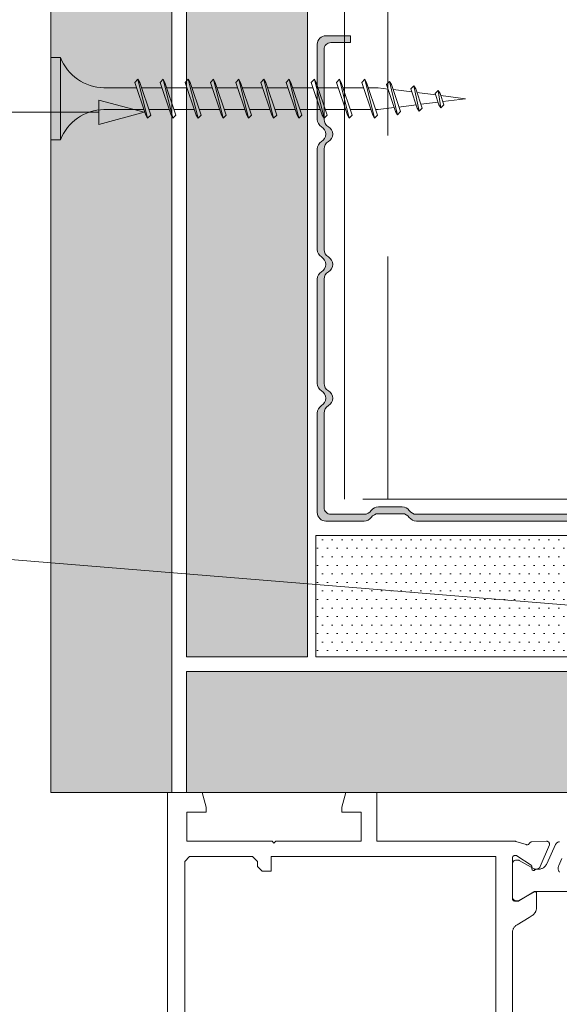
# Paper-space layout 'AD-02 DETAL MONTAŻU DRZWI' of a CAD drawing. Header units: millimetres. Extents: x 0 to 594, y 0 to 550.
# Tile 66 of 99: x 117 to 128, y 402 to 423. Entities that reach past the tile are written whole.
import ezdxf
from ezdxf.xclip import XClip

# ---------------------------------------------------------------- set-up
doc = ezdxf.new("R2010")
doc.units = ezdxf.units.MM
doc.header["$MEASUREMENT"] = 0
doc.header["$XCLIPFRAME"] = 0
doc.linetypes.add('GESTRICHELT', pattern=[37.5, 25, -12.5])
doc.layers.add('A_stolarka', color=7, linetype='Continuous')
doc.layers.add('A_stolarka_Nr_pióra__1', color=7, linetype='Continuous', lineweight=20)
doc.layers.add('A_stolarka_Nr_pióra__2', color=8, linetype='Continuous', lineweight=13)
for name, color, linetype, lineweight, true_color in [('A_stolarka_Nr_pióra__170', 7, 'Continuous', 5, 0x1c1c1c), ('A_stolarka_Nr_pióra__4', 7, 'Continuous', 18, 0x4b4b4b), ('A_stolarka_Nr_pióra__7', 7, 'Continuous', 18, 0x171717)]:
    doc.layers.add(name, color=color, linetype=linetype, lineweight=lineweight, true_color=true_color)
pattern_1 = [(0, (-46422.7975, -26825.25806), (0, 0.3519527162), [0, -0.2031999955]), (0, (-46422.6959, -26825.08208), (0, 0.3519527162), [0, -0.2031999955])]

# ---------------------------------------------------------------- blocks, each defined once
blk = doc.blocks.new('Rysunek_1_1', base_point=(-46422.798, -26825.258))
at = {"layer": 'A_stolarka', "linetype": 'Continuous', "lineweight": 0, "true_color": 0x4b4b4b}
h = blk.add_hatch(dxfattribs=at)
h.set_pattern_fill('plaster_0001', color=251, style=0, pattern_type=2)
h.set_pattern_definition(pattern_1)
h.paths.add_polyline_path([(117.805, 437.094), (117.805, 406.795), (120.305, 406.795), (120.305, 437.094)])
h = blk.add_hatch(dxfattribs=at)
h.set_pattern_fill('plaster_0001', color=251, style=0, pattern_type=2)
h.set_pattern_definition(pattern_1)
h.paths.add_polyline_path([(120.605, 409.595), (123.105, 409.595), (123.105, 437.094), (120.605, 437.094)])
at = {"layer": 'A_stolarka', "linetype": 'Continuous', "lineweight": 0, "true_color": 0x777777}
blk.add_hatch(color=8, dxfattribs=at).paths.add_polyline_path([(123.446, 414.623, -0.267949), (123.535, 414.776, 0.57735), (123.535, 415.082, -0.267949), (123.446, 415.235), (123.446, 417.384, -0.267949), (123.535, 417.536, 0.57735), (123.535, 417.842, -0.267949), (123.446, 417.995), (123.446, 420.07, -0.267949), (123.535, 420.223, 0.57735), (123.535, 420.529, -0.267949), (123.446, 420.681), (123.446, 422.122, -0.414214), (123.588, 422.263), (123.994, 422.263), (123.994, 422.404), (123.482, 422.404, 0.414214), (123.305, 422.228), (123.305, 420.681, 0.267949), (123.393, 420.529, -0.57735), (123.393, 420.223, 0.267949), (123.305, 420.07), (123.305, 417.995, 0.267949), (123.393, 417.842, -0.57735), (123.393, 417.536, 0.267949), (123.305, 417.384), (123.305, 415.235, 0.267949), (123.393, 415.082, -0.57735), (123.393, 414.776, 0.267949), (123.305, 414.623), (123.305, 412.571, 0.414214), (123.482, 412.395), (124.274, 412.395, 0.247529), (124.42, 412.471, -0.247529), (124.566, 412.548), (125.06, 412.548, -0.247529), (125.205, 412.471, 0.247529), (125.351, 412.395), (135.26, 412.395, 0.247529), (135.405, 412.471, -0.247529), (135.551, 412.548), (136.045, 412.548, -0.247529), (136.191, 412.471, 0.247529), (136.336, 412.395), (137.129, 412.395, 0.414214), (137.305, 412.571), (137.305, 414.623, 0.267949), (137.217, 414.776, -0.57735), (137.217, 415.082, 0.267949), (137.305, 415.235), (137.305, 417.384, 0.267949), (137.217, 417.536, -0.57735), (137.217, 417.842, 0.267949), (137.305, 417.995), (137.305, 420.07, 0.267949), (137.217, 420.223, -0.57735), (137.217, 420.529, 0.267949), (137.305, 420.681), (137.305, 422.228, 0.414214), (137.129, 422.404), (136.616, 422.404), (136.616, 422.263), (137.023, 422.263, -0.414214), (137.164, 422.122), (137.164, 420.681, -0.267949), (137.076, 420.529, 0.57735), (137.076, 420.223, -0.267949), (137.164, 420.07), (137.164, 417.995, -0.267949), (137.076, 417.842, 0.57735), (137.076, 417.536, -0.267949), (137.164, 417.384), (137.164, 415.235, -0.267949), (137.076, 415.082, 0.57735), (137.076, 414.776, -0.267949), (137.164, 414.623), (137.164, 412.677, -0.414214), (137.023, 412.536), (136.336, 412.536, -0.247529), (136.191, 412.613, 0.247529), (136.045, 412.689), (135.551, 412.689, 0.247529), (135.405, 412.613, -0.247529), (135.26, 412.536), (125.351, 412.536, -0.247529), (125.205, 412.613, 0.247529), (125.06, 412.689), (124.566, 412.689, 0.247529), (124.42, 412.613, -0.247529), (124.274, 412.536), (123.588, 412.536, -0.414214), (123.446, 412.677)])
at = {"layer": 'A_stolarka', "linetype": 'Continuous', "lineweight": 0, "true_color": 0x4b4b4b}
h = blk.add_hatch(dxfattribs=at)
h.set_pattern_fill('plaster_0001', color=251, style=0, pattern_type=2)
h.set_pattern_definition(pattern_1)
h.paths.add_polyline_path([(137.305, 409.595), (137.305, 412.095), (123.273, 412.095), (123.273, 409.595)])
h = blk.add_hatch(dxfattribs=at)
h.set_pattern_fill('plaster_0001', color=251, style=0, pattern_type=2)
h.set_pattern_definition(pattern_1)
h.paths.add_polyline_path([(140.005, 406.795), (140.005, 409.295), (120.605, 409.295), (120.605, 406.795)])
at = {"layer": 'A_stolarka_Nr_pióra__1', "color": 7, "linetype": 'Continuous', "lineweight": 20, "ltscale": 0.2, "flags": 128}
blk.add_lwpolyline([(135.26, 412.536), (125.351, 412.536, -0.247529), (125.205, 412.613, 0.247529), (125.06, 412.689), (124.566, 412.689, 0.247529), (124.42, 412.613, -0.247529), (124.274, 412.536), (123.588, 412.536, -0.414214), (123.446, 412.677), (123.446, 414.623, -0.267949), (123.535, 414.776, 0.57735), (123.535, 415.082, -0.267949), (123.446, 415.235), (123.446, 417.384, -0.267949), (123.535, 417.536, 0.57735), (123.535, 417.842, -0.267949), (123.446, 417.995), (123.446, 420.07, -0.267949), (123.535, 420.223, 0.57735), (123.535, 420.529, -0.267949), (123.446, 420.681), (123.446, 422.122, -0.414214), (123.588, 422.263), (123.994, 422.263), (123.994, 422.404), (123.482, 422.404, 0.414214), (123.305, 422.228), (123.305, 420.681, 0.267949), (123.393, 420.529, -0.57735), (123.393, 420.223, 0.267949), (123.305, 420.07), (123.305, 417.995, 0.267949), (123.393, 417.842, -0.57735), (123.393, 417.536, 0.267949), (123.305, 417.384), (123.305, 415.235, 0.267949), (123.393, 415.082, -0.57735), (123.393, 414.776, 0.267949), (123.305, 414.623), (123.305, 412.571, 0.414214), (123.482, 412.395), (124.274, 412.395, 0.247529), (124.42, 412.471, -0.247529), (124.566, 412.548), (125.06, 412.548, -0.247529), (125.205, 412.471, 0.247529), (125.351, 412.395), (135.26, 412.395, 0.247529)], format="xyb", dxfattribs=at)
for points in [[(120.212, 392.985), (120.212, 406.795), (120.931, 406.795), (121.012, 406.495), (121.012, 406.395), (120.612, 406.395), (120.612, 405.795), (122.372, 405.795), (122.412, 405.755), (122.452, 405.795), (124.212, 405.795), (124.212, 406.395), (123.812, 406.395), (123.812, 406.495), (123.892, 406.795), (124.532, 406.795), (124.532, 405.795), (127.364, 405.795), (127.374, 405.795), (127.384, 405.795), (127.395, 405.794), (127.404, 405.791), (127.615, 405.723), (127.625, 405.721), (127.636, 405.72), (127.646, 405.721), (127.656, 405.725), (127.665, 405.729), (127.674, 405.736), (127.681, 405.744), (127.686, 405.752), (127.692, 405.761), (127.7, 405.768), (127.709, 405.774), (127.718, 405.779), (127.728, 405.781), (128.036, 405.792), (128.047, 405.792), (128.057, 405.79), (128.066, 405.786), (128.075, 405.78), (128.082, 405.774), (128.089, 405.765), (128.093, 405.756), (128.097, 405.747), (128.098, 405.737), (128.098, 405.726), (128.096, 405.716), (127.908, 405.272), (127.903, 405.262), (127.896, 405.254), (127.888, 405.247), (127.788, 405.195), (127.778, 405.192), (127.768, 405.191), (127.757, 405.193), (127.748, 405.198), (127.74, 405.205), (127.734, 405.214), (127.731, 405.224), (127.732, 405.268), (127.731, 405.278), (127.728, 405.289), (127.721, 405.297), (127.424, 405.492), (127.414, 405.497), (127.403, 405.5), (127.391, 405.502), (127.38, 405.5), (127.368, 405.497), (127.358, 405.492), (127.349, 405.484), (127.342, 405.475), (127.336, 405.465), (127.333, 405.454), (127.331, 405.443), (127.332, 404.615), (127.333, 404.603), (127.336, 404.593), (127.341, 404.582), (127.347, 404.574), (127.355, 404.567), (127.363, 404.562), (127.374, 404.557), (127.384, 404.555), (127.436, 404.555), (127.446, 404.555), (127.456, 404.558), (127.466, 404.563), (127.771, 404.749), (127.781, 404.753), (127.791, 404.755), (127.802, 404.753), (127.812, 404.749), (127.821, 404.742), (127.827, 404.734), (127.831, 404.724), (127.832, 404.429), (127.831, 404.416), (127.83, 404.403), (127.828, 404.39), (127.825, 404.378), (127.821, 404.365), (127.817, 404.353), (127.811, 404.341), (127.805, 404.33), (127.798, 404.319), (127.791, 404.308), (127.782, 404.298), (127.773, 404.288), (127.764, 404.279), (127.754, 404.271), (127.743, 404.263), (127.676, 404.222), (127.428, 404.071), (127.417, 404.063), (127.406, 404.056), (127.396, 404.047), (127.387, 404.038), (127.378, 404.028), (127.37, 404.018), (127.363, 404.007), (127.356, 403.996), (127.35, 403.984), (127.345, 403.972), (127.341, 403.96), (127.337, 403.947), (127.335, 403.934), (127.333, 403.922), (127.332, 403.909), (127.332, 398.315)], [(130.191, 404.755), (127.808, 404.755), (127.798, 404.754), (127.788, 404.751), (127.779, 404.747), (127.472, 404.57), (127.462, 404.566), (127.452, 404.565), (127.412, 404.565), (127.401, 404.565), (127.391, 404.567), (127.381, 404.571), (127.371, 404.576), (127.362, 404.582), (127.354, 404.589), (127.347, 404.597), (127.342, 404.606), (127.337, 404.616), (127.334, 404.626), (127.332, 404.636), (127.332, 405.325), (127.332, 405.335), (127.335, 405.346), (127.338, 405.356), (127.343, 405.365), (127.349, 405.374), (127.356, 405.382), (127.364, 405.389), (127.373, 405.395), (127.383, 405.399), (127.393, 405.402), (127.404, 405.404), (127.452, 405.405), (127.462, 405.403), (127.471, 405.399), (127.778, 405.223), (127.787, 405.218), (127.796, 405.216), (127.806, 405.215), (127.862, 405.215), (127.876, 405.215), (127.891, 405.217), (127.905, 405.219), (127.92, 405.223), (127.934, 405.228), (127.947, 405.234), (127.96, 405.24), (127.973, 405.248), (127.985, 405.257), (127.996, 405.266), (128.006, 405.276), (128.016, 405.287), (128.025, 405.299), (128.033, 405.311), (128.04, 405.324), (128.219, 405.725), (128.225, 405.736), (128.232, 405.746), (128.24, 405.755), (128.249, 405.763), (128.259, 405.77), (128.27, 405.776), (128.281, 405.78), (128.293, 405.783), (128.305, 405.784)], [(128.353, 405.435), (128.289, 405.291), (128.284, 405.28), (128.281, 405.269), (128.278, 405.257), (128.277, 405.246), (128.276, 405.234), (128.277, 405.222), (128.279, 405.21), (128.281, 405.199), (128.285, 405.187), (128.289, 405.176), (128.294, 405.166), (128.301, 405.156)]]:
    blk.add_lwpolyline(points, dxfattribs=at)
blk.add_lwpolyline([(120.572, 398.335), (120.572, 405.375), (120.672, 405.475), (121.972, 405.475), (122.072, 405.375), (122.072, 405.275), (122.172, 405.175), (122.352, 405.175), (122.352, 405.475), (126.992, 405.475), (126.992, 396.955), (125.612, 396.955), (125.612, 396.995), (124.012, 396.995), (124.012, 396.955), (122.352, 396.955), (122.352, 398.035), (122.152, 398.235), (120.672, 398.235)], close=True, dxfattribs=at)
at = {"layer": 'A_stolarka_Nr_pióra__170', "color": 250, "linetype": 'Continuous', "lineweight": 5, "ltscale": 0.2, "true_color": 0x1c1c1c}
for p, q in [((118.798, 420.827), (112.957, 420.827)), ((128.954, 410.622), (112.957, 411.934))]:
    blk.add_line(p, q, dxfattribs=at)
at = {"layer": 'A_stolarka_Nr_pióra__2', "color": 8, "linetype": 'Continuous', "lineweight": 13, "ltscale": 0.2}
for p, q in [((123.868, 412.85), (123.868, 437.094)), ((117.805, 421.956), (118.005, 421.956)), ((117.805, 421.956), (117.805, 420.256)), ((118.005, 421.956), (118.005, 420.256)), ((119.605, 421.506), (119.542, 421.443)), ((119.542, 421.443), (119.769, 420.769)), ((119.605, 421.506), (119.641, 421.443)), ((119.605, 421.506), (119.805, 420.706)), ((119.641, 421.443), (119.868, 420.769)), ((120.125, 421.506), (120.062, 421.443)), ((120.062, 421.443), (120.289, 420.769)), ((120.125, 421.506), (120.161, 421.443)), ((120.125, 421.506), (120.325, 420.706)), ((120.161, 421.443), (120.388, 420.769)), ((120.645, 421.506), (120.582, 421.443)), ((120.582, 421.443), (120.809, 420.769)), ((120.645, 421.506), (120.845, 420.706)), ((120.645, 421.506), (120.681, 421.443)), ((120.681, 421.443), (120.908, 420.769)), ((121.165, 421.506), (121.102, 421.443)), ((121.102, 421.443), (121.329, 420.769)), ((121.165, 421.506), (121.365, 420.706)), ((121.165, 421.506), (121.201, 421.443)), ((121.201, 421.443), (121.428, 420.769)), ((121.685, 421.506), (121.622, 421.443)), ((121.622, 421.443), (121.849, 420.769)), ((121.685, 421.506), (121.885, 420.706)), ((121.685, 421.506), (121.721, 421.443)), ((121.721, 421.443), (121.948, 420.769)), ((122.205, 421.506), (122.142, 421.443)), ((122.142, 421.443), (122.369, 420.769)), ((122.205, 421.506), (122.241, 421.443)), ((122.205, 421.506), (122.405, 420.706)), ((122.241, 421.443), (122.468, 420.769)), ((122.725, 421.506), (122.662, 421.443)), ((122.662, 421.443), (122.889, 420.769)), ((122.725, 421.506), (122.761, 421.443)), ((122.725, 421.506), (122.925, 420.706)), ((122.761, 421.443), (122.988, 420.769)), ((123.245, 421.506), (123.182, 421.443)), ((123.182, 421.443), (123.409, 420.769)), ((123.245, 421.506), (123.445, 420.706)), ((123.245, 421.506), (123.281, 421.443)), ((123.281, 421.443), (123.508, 420.769)), ((123.765, 421.506), (123.702, 421.443)), ((123.702, 421.443), (123.929, 420.769)), ((123.765, 421.506), (123.801, 421.443)), ((123.765, 421.506), (123.965, 420.706)), ((123.801, 421.443), (124.028, 420.769)), ((124.285, 421.506), (124.222, 421.443)), ((124.222, 421.443), (124.449, 420.769)), ((124.285, 421.506), (124.321, 421.443)), ((124.285, 421.506), (124.485, 420.706)), ((124.321, 421.443), (124.548, 420.769)), ((124.797, 421.464), (124.734, 421.401)), ((124.734, 421.401), (124.923, 420.84)), ((124.797, 421.464), (124.959, 420.777)), ((124.797, 421.464), (124.834, 421.401)), ((124.834, 421.401), (125.022, 420.84)), ((125.3, 421.37), (125.237, 421.307)), ((125.3, 421.37), (125.336, 421.307)), ((125.3, 421.37), (125.405, 420.851)), ((118.905, 421.331), (119.58, 421.331)), ((119.679, 421.331), (120.1, 421.331)), ((120.199, 421.331), (120.62, 421.331)), ((120.719, 421.331), (121.14, 421.331)), ((121.239, 421.331), (121.66, 421.331)), ((121.759, 421.331), (122.18, 421.331)), ((122.279, 421.331), (122.7, 421.331)), ((122.799, 421.331), (123.22, 421.331)), ((123.319, 421.331), (123.74, 421.331)), ((123.839, 421.331), (124.26, 421.331)), ((124.359, 421.331), (124.565, 421.331)), ((124.565, 421.331), (124.766, 421.306)), ((124.87, 421.293), (125.257, 421.245)), ((125.237, 421.307), (125.369, 420.914)), ((125.336, 421.307), (125.468, 420.914)), ((125.361, 421.232), (125.749, 421.183)), ((125.802, 421.276), (125.739, 421.213)), ((125.739, 421.213), (125.817, 420.98)), ((125.802, 421.276), (125.854, 420.917)), ((125.802, 421.276), (125.838, 421.213)), ((125.838, 421.213), (125.917, 420.98)), ((125.853, 421.171), (126.365, 421.106)), ((125.347, 420.979), (124.99, 420.935)), ((125.799, 421.036), (125.442, 420.991)), ((125.854, 420.917), (125.817, 420.98)), ((125.854, 420.917), (125.917, 420.98)), ((126.365, 421.106), (125.894, 421.048)), ((119.731, 420.881), (118.905, 420.881)), ((119.805, 420.706), (119.769, 420.769)), ((119.805, 420.706), (119.868, 420.769)), ((120.251, 420.881), (119.83, 420.881)), ((120.325, 420.706), (120.289, 420.769)), ((120.325, 420.706), (120.388, 420.769)), ((120.771, 420.881), (120.35, 420.881)), ((120.845, 420.706), (120.809, 420.769)), ((120.845, 420.706), (120.908, 420.769)), ((121.291, 420.881), (120.87, 420.881)), ((121.365, 420.706), (121.329, 420.769)), ((121.365, 420.706), (121.428, 420.769)), ((121.811, 420.881), (121.39, 420.881)), ((121.885, 420.706), (121.849, 420.769)), ((121.885, 420.706), (121.948, 420.769)), ((122.331, 420.881), (121.91, 420.881)), ((122.405, 420.706), (122.369, 420.769)), ((122.405, 420.706), (122.468, 420.769)), ((122.851, 420.881), (122.43, 420.881)), ((122.925, 420.706), (122.889, 420.769)), ((122.925, 420.706), (122.988, 420.769)), ((123.371, 420.881), (122.95, 420.881)), ((123.445, 420.706), (123.409, 420.769)), ((123.445, 420.706), (123.508, 420.769)), ((123.891, 420.881), (123.47, 420.881)), ((123.965, 420.706), (123.929, 420.769)), ((123.965, 420.706), (124.028, 420.769)), ((124.411, 420.881), (123.99, 420.881)), ((124.485, 420.706), (124.449, 420.769)), ((124.485, 420.706), (124.548, 420.769)), ((124.565, 420.881), (124.51, 420.881)), ((124.895, 420.923), (124.565, 420.881)), ((124.959, 420.777), (124.923, 420.84)), ((124.959, 420.777), (125.022, 420.84)), ((125.405, 420.851), (125.369, 420.914)), ((125.405, 420.851), (125.468, 420.914)), ((117.805, 420.256), (118.005, 420.256))]:
    blk.add_line(p, q, dxfattribs=at)
at = {"layer": 'A_stolarka_Nr_pióra__2', "color": 8, "linetype": 'GESTRICHELT', "lineweight": 13, "ltscale": 0.2}
for p, q in [((124.764, 412.85), (124.764, 437.094)), ((136.743, 412.85), (123.868, 412.85))]:
    blk.add_line(p, q, dxfattribs=at)
at = {"layer": 'A_stolarka_Nr_pióra__2', "color": 8, "linetype": 'Continuous', "lineweight": 13, "ltscale": 0.2}
for centre, start, end in [((118.921, 422.315), 201.3837, 269.0609), ((118.921, 419.898), 90.9392, 158.6164)]:
    blk.add_arc(centre, 0.984, start, end, dxfattribs=at)
at = {"layer": 'A_stolarka_Nr_pióra__4', "color": 251, "linetype": 'Continuous', "lineweight": 18, "ltscale": 0.2, "true_color": 0x4b4b4b, "flags": 128}
for points in [[(117.805, 437.094), (117.805, 406.795), (120.305, 406.795), (120.305, 437.094)], [(120.605, 409.595), (120.605, 437.094), (123.105, 437.094), (123.105, 409.595)], [(137.305, 409.595), (137.305, 412.095), (123.273, 412.095), (123.273, 409.595)], [(140.005, 406.795), (140.005, 409.295), (120.605, 409.295), (120.605, 406.795)]]:
    blk.add_lwpolyline(points, close=True, dxfattribs=at)
at = {"layer": 'A_stolarka_Nr_pióra__7', "color": 250, "linetype": 'Continuous', "lineweight": 18, "ltscale": 0.2, "true_color": 0x171717}
for p, q in [((118.798, 420.577), (118.798, 421.077)), ((119.731, 420.827), (118.798, 421.077)), ((119.731, 420.827), (118.798, 420.577))]:
    blk.add_line(p, q, dxfattribs=at)

psp = doc.layouts.new('AD-02 DETAL MONTAŻU DRZWI')

# ---------------------------------------------------------------- block references
at = {"color": 37, "linetype": 'Continuous', "lineweight": 5, "true_color": 0x656532}
ref = psp.add_blockref('Rysunek_1_1', (-46422.798, -26825.258), dxfattribs=at)
XClip(ref).set_block_clipping_path([(39.90003743, 274.842170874), (528.4304887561, 524.007291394)])

doc.saveas('drawing.dxf')
